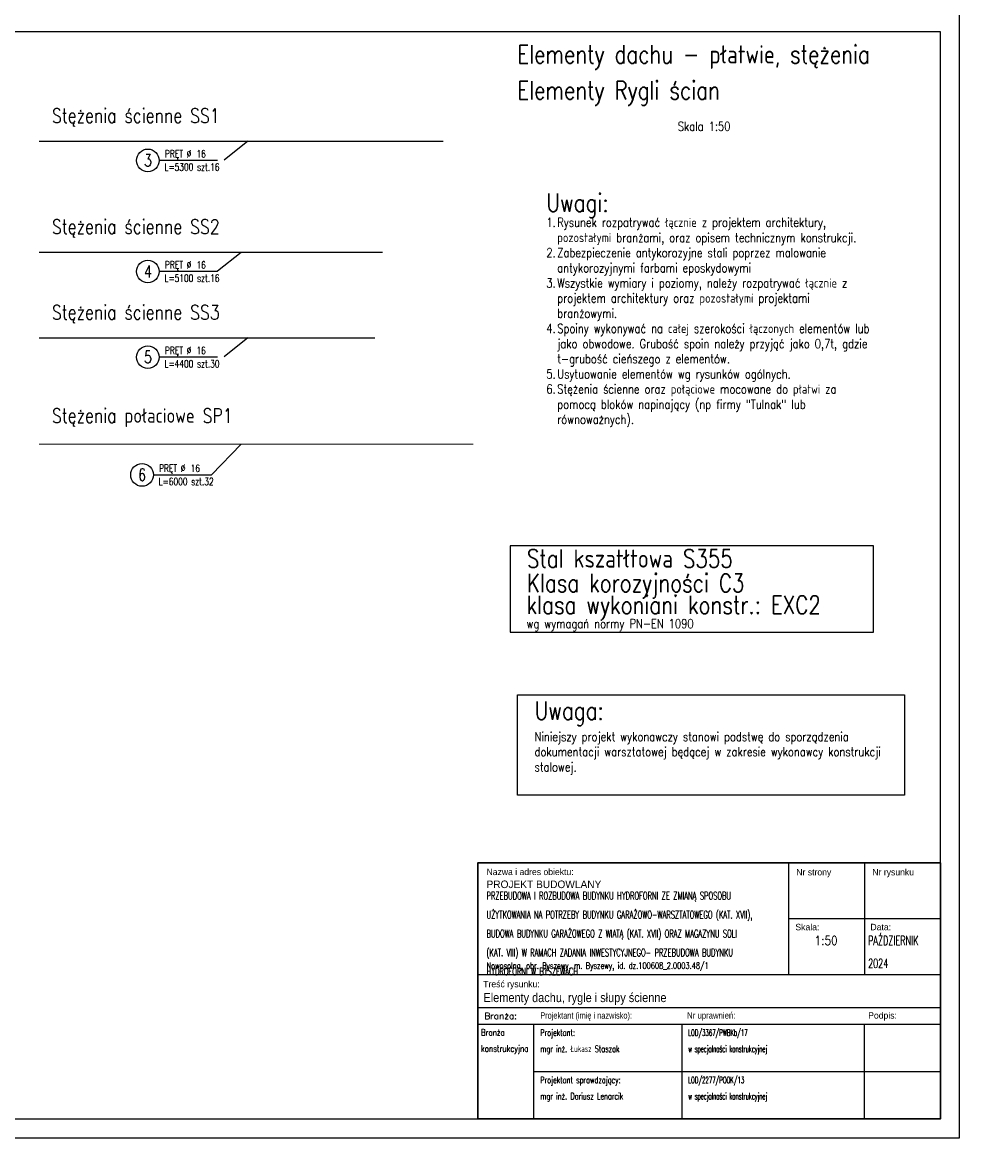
# Model space of a CAD drawing. Extents: x 224034 to 288311, y -104750 to -60200.
# Tile 2 of 9: x 232663 to 245379, y -104750 to -90025. Entities that reach past the tile are written whole.
import ezdxf
from ezdxf.enums import TextEntityAlignment as Align

# ---------------------------------------------------------------- set-up
doc = ezdxf.new("R2010")
doc.units = 0
doc.header["$LTSCALE"] = 300
doc.layers.get('0').update_dxf_attribs({"linetype": 'CONTINUOUS'})
for name, color, linetype in [('1 - opisy', 2, 'CONTINUOUS'), ('11 - opisy TXT2', 4, 'CONTINUOUS'), ('111 - opisy TXT3', 2, 'CONTINUOUS'), ('2 - linie odniesienia opisy', 8, 'CONTINUOUS'), ('5 - linie odniesienia opisy', 8, 'CONTINUOUS')]:
    doc.layers.add(name, color=color, linetype=linetype)
doc.styles.add('ROMANS', font='romans.shx', dxfattribs={"width": 0.85})
doc.styles.add('TXT2', font='simplex.shx', dxfattribs={"width": 0.8, "height": 96})
doc.styles.add('TXT3', font='simplex.shx', dxfattribs={"width": 0.8, "height": 240})
doc.styles.add('TXT5', font='simplex.shx', dxfattribs={"width": 0.8, "height": 120})

# ---------------------------------------------------------------- blocks, each defined once
blk = doc.blocks.new('pr-opis-l')
at = {"layer": '111 - opisy TXT3', "linetype": 'Continuous'}
blk.add_circle((-229.3, -0.7), 37.4, dxfattribs=at)
at = {"layer": '2 - linie odniesienia opisy', "linetype": 'Continuous'}
blk.add_line((-191.9, 0), (0, 0), dxfattribs=at)
at = {"layer": '11 - opisy TXT2', "linetype": 'Continuous', "style": 'TXT2', "width": 0.75}
blk.add_text('PRĘT %%C', height=24, dxfattribs=at).set_placement((-173, 9.5))
blk.add_attdef('PRĘT', (-68.9, 9), '', height=24, dxfattribs=at)
blk.add_attdef('DLUGOSC', text='', height=24, dxfattribs=at).set_placement((-174.2, -10.6), align=Align.TOP_LEFT)
at = {"layer": '111 - opisy TXT3', "linetype": 'Continuous', "style": 'TXT2', "width": 0.75}
blk.add_attdef('NR', text='', height=40, dxfattribs=at).set_placement((-229, -20.4), align=Align.CENTER)

msp = doc.modelspace()

# ---------------------------------------------------------------- linework, layer by layer
for p, q in [((242776.1, -101122.7), (242776.1, -102595.5)), ((243779.8, -101122.7), (243779.8, -102595.5)), ((238673.9, -102595.5), (244783.6, -102595.5)), ((238673.9, -103031.9), (244783.6, -103031.9)), ((238673.9, -103250.1), (244783.6, -103250.1)), ((238673.9, -103250.1), (244783.6, -103250.1)), ((239415.8, -104500.1), (239415.8, -103250.1)), ((241372.4, -104500.1), (241372.4, -103250.1)), ((243779.8, -104500.1), (243779.8, -103250.1)), ((239415.8, -103875.1), (244783.6, -103875.1))]:
    msp.add_line(p, q)
at = {"lineweight": 30}
msp.add_lwpolyline([(238673.9, -104500.1), (244783.6, -104500.1), (244783.6, -101122.7), (238673.9, -101122.7)], close=True, dxfattribs=at)
msp.add_lwpolyline([(244783.6, -101859.1), (242776.1, -101859.1)])
at = {"layer": '1 - opisy'}
msp.add_lwpolyline([(239199.8, -98903), (244308.5, -98903), (244308.5, -100229.3), (239199.8, -100229.3)], close=True, dxfattribs=at)
at = {"layer": '111 - opisy TXT3'}
msp.add_lwpolyline([(225283.6, -104500.1), (244783.6, -104500.1), (244783.6, -90150.1), (225283.6, -90150.1)], close=True, dxfattribs=at)
at = {"layer": '2 - linie odniesienia opisy'}
for p, q in [((235638, -91595.1), (235325.5, -91845.8)), ((235549.6, -93062), (235237.1, -93312.6)), ((235640.8, -94192), (235328.4, -94442.7)), ((235549.6, -95594.2), (235159.7, -95997.4))]:
    msp.add_line(p, q, dxfattribs=at)
for points in [[(224033.6, -104750.1), (245033.6, -104750.1), (245033.6, -89900.1), (224033.6, -89900.1)], [(239102.1, -98075.5), (243899.4, -98075.5), (243899.4, -96936.6), (239102.1, -96936.6)]]:
    msp.add_lwpolyline(points, close=True, dxfattribs=at)
at = {"layer": '2 - linie odniesienia opisy', "const_width": 16}
msp.add_lwpolyline([(238613.9, -95594.2), (232884, -95594.2)], dxfattribs=at)
at = {"layer": '5 - linie odniesienia opisy', "const_width": 16}
for points in [[(238220.7, -91595.1), (232884, -91595.1)], [(237420.7, -93062), (232884, -93062)], [(232884, -94192), (237319.8, -94192)]]:
    msp.add_lwpolyline(points, dxfattribs=at)

# ---------------------------------------------------------------- block references
at = {"layer": '2 - linie odniesienia opisy', "xscale": 4, "yscale": 4, "zscale": 4}
for p, values in [((235237.1, -91845.8), {'PRĘT': '16', 'DLUGOSC': 'L=5300 szt.16', 'NR': '3'}), ((235237.1, -93312.6), {'PRĘT': '16', 'DLUGOSC': 'L=5100 szt.16', 'NR': '4'}), ((235237.1, -94442.7), {'PRĘT': '16', 'DLUGOSC': 'L=4400 szt.30', 'NR': '5'}), ((235159.7, -95997.4), {'PRĘT': '16', 'DLUGOSC': 'L=6000 szt.32', 'NR': '6'})]:
    msp.add_blockref('pr-opis-l', p, dxfattribs=at).add_auto_attribs(values)

# ---------------------------------------------------------------- texts
at = {"lineweight": 15, "char_height": 85, "width": 6300.103, "attachment_point": 1, "line_spacing_factor": 1.5, "style": 'ROMANS'}
for s, insert in [('\\A1;{\\FIC-Romans;\\W1;Nazwa i adres obiektu:}', (238789.9, -101198.3)), ('\\A1;{\\FIC-Romans;\\W1;Nr strony}', (242879.3, -101202.4)), ('\\A1;{\\FIC-Romans;\\W1;Nr rysunku}', (243883, -101202.4)), ('\\A1;{\\FIC-Romans;\\W1;Skala:}', (242867.4, -101927)), ('\\A1;{\\FIC-Romans;\\W1;Data:}', (243857.4, -101926.6)), ('\\pt170;{\\W0.68;Nowosolna, obr. Byszewy, m. Byszewy, id. dz.100608_2.0003.48/1}', (238789.9, -102435.9)), ('\\A1;{\\FIC-Romans;\\W1;Treść rysunku:}', (238746.9, -102679.6)), ('\\A1;{\\W1;Branża:}', (238762.2, -103100)), ('\\A1;{\\FIC-Romans;\\W0.75;Projektant (imię i nazwisko):}', (239499.6, -103093.8)), ('\\A1;{\\FIC-Romans;\\W0.9;Nr uprawnień:}', (241438.5, -103093.8)), ('\\A1;{\\FIC-Romans;\\W1;Podpis:}', (243828.2, -103093.8)), ('\\A1;{\\W0.8;Branża\\Pkonstrukcyjna}', (238717.1, -103318.2)), ('\\A1;{\\W0.7;Projektant:\\Pmgr inż. Łukasz Staszak}', (239499.6, -103321.7)), ('{\\W0.5;LOD/3367/PWBKb/17 \\Pw specjalności konstrukcyjnej}', (241452.8, -103321.7)), ('\\A1;{\\W0.7;Projektant sprawdzający:\\Pmgr inż. Dariusz Lenarcik^I}', (239499.6, -103946.7)), ('{\\W0.5;LOD/2277/POOK/13 \\Pw specjalności konstrukcyjnej}', (241452.8, -103946.7))]:
    msp.add_mtext(s, dxfattribs=dict(at, insert=insert))
at = {"lineweight": 30, "width": 6300.103, "attachment_point": 1, "line_spacing_factor": 1.5, "style": 'ROMANS'}
for s, insert, char_height in [('\\A1;{\\Fic-romans.shx;\\W1;PROJEKT BUDOWLANY}', (238789.9, -101355), 100), ('{\\W0.65;PRZEBUDOWA I ROZBUDOWA BUDYNKU HYDROFORNI ZE ZMIANĄ SPOSOBU \\PUŻYTKOWANIA NA POTRZEBY BUDYNKU GARAŻOWO-WARSZTATOWEGO (KAT. XVII), \\PBUDOWA BUDYNKU GARAŻOWEGO Z WIATĄ (KAT. XVII) ORAZ MAGAZYNU SOLI \\P(KAT. VIII) W RAMACH ZADANIA INWESTYCYJNEGO- PRZEBUDOWA BUDYNKU \\PHYDROFORNI W BYSZEWACH}', (238789.9, -101506), 100), ('\\A1;1:50', (243118.8, -102087.1), 120), ('\\A1;{\\W0.65;PAŹDZIERNIK \\P2024}', (243826.4, -102087.1), 120), ('\\A1;{\\Fic-romans|c238;\\W0.9;Elementy dachu, rygle i słupy ścienne}', (238749.7, -102840.1), 120)]:
    msp.add_mtext(s, dxfattribs=dict(at, insert=insert, char_height=char_height))
at = {"layer": '11 - opisy TXT2', "style": 'TXT2', "width": 0.8}
msp.add_text('Skala 1:50', height=120, dxfattribs=at).set_placement((242009.5, -91458.1), align=Align.RIGHT)
msp.add_text('wg wymagań normy PN-EN 1090', height=120, dxfattribs=at).set_placement((239318.6, -98022.7))
at = {"layer": '11 - opisy TXT2', "char_height": 190, "attachment_point": 1, "style": 'TXT2'}
for s, insert in [('Stężenia ścienne SS1', (233052.8, -91161.2)), ('Stężenia ścienne SS2', (233052.8, -92628)), ('Stężenia ścienne SS3', (233052.8, -93758)), ('Stężenia połaciowe SP1', (233052.8, -95121.8))]:
    msp.add_mtext_dynamic_manual_height_columns(s, width=4664.383, gutter_width=900, heights=[0], dxfattribs=dict(at, insert=insert))
at = {"layer": '11 - opisy TXT2', "char_height": 120, "attachment_point": 1, "style": 'TXT3'}
for s, insert, width in [('\\pi-144,l144,t144;1.^IRysunek rozpatrywać łącznie z projektem architektury, pozostałymi branżami, oraz opisem technicznym konstrukcji. \\P2.^IZabezpieczenie antykorozyjne stali poprzez malowanie antykorozyjnymi farbami eposkydowymi\\P3.^IWszystkie wymiary i poziomy, należy rozpatrywać łącznie z projektem architektury oraz pozostałymi projektami branżowymi.\\P4.^ISpoiny wykonywać na całej szerokości łączonych elementów lub jako obwodowe. Grubość spoin należy przyjąć jako 0,7t, gdzie t-grubość cieńszego z elementów.\\P5.^IUsytuowanie elementów wg rysunków ogólnych.\\P6.^IStężenia ścienne oraz połąciowe mocowane do płatwi za pomocą bloków napinający (np firmy "Tulnak" lub równoważnych).', (239579.9, -92606.8), 4688.287), ('Niniejszy projekt wykonawczy stanowi podstwę do sporządzenia dokumentacji warsztatowej będącej w zakresie wykonawcy konstrukcji stalowej.', (239424.2, -99395), 5158.811)]:
    msp.add_mtext(s, dxfattribs=dict(at, insert=insert, width=width))
at = {"layer": '111 - opisy TXT3', "style": 'TXT5', "width": 0.8}
for s, p in [('Elementy dachu - płatwie, stężenia', (239196.9, -90568.1)), ('Elementy Rygli ścian', (239196.9, -91042.1)), ('Uwagi:', (239579.9, -92526.7)), ('Stal kszatłtowa S355', (239322.8, -97224.4)), ('Klasa korozyjności C3', (239322.8, -97546.6)), ('klasa wykoniani konstr.: EXC2 ', (239318.6, -97835.9)), ('Uwaga:', (239424.2, -99232.9))]:
    msp.add_text(s, height=240, dxfattribs=at).set_placement(p)

doc.saveas('drawing.dxf')
